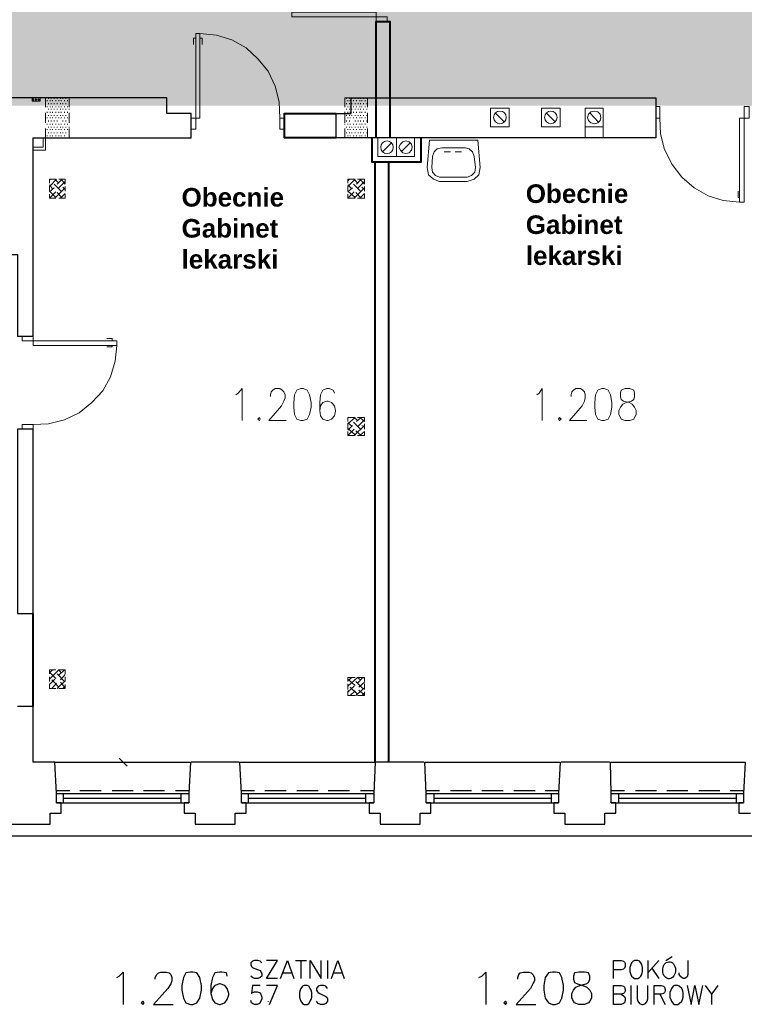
# Model space of a CAD drawing. Header units: millimetres. Extents: x 1 to 17496, y 1 to 30809.
# Tile 112 of 256: x 2288 to 3068, y 20477 to 21536. Entities that reach past the tile are written whole.
import ezdxf

# ---------------------------------------------------------------- set-up
doc = ezdxf.new("R2010")
doc.units = ezdxf.units.MM
doc.linetypes.add('CENTER', pattern=[2, 1.25, -0.25, 0.25, -0.25])
doc.layers.add('0_Przyz_opisy pom', color=255, linetype='CENTER', lineweight=40)
doc.layers.add('N_SSP_ewakuacja', color=4, linetype='CENTER', lineweight=40)
doc.layers.add('Opisy', color=255, linetype='Continuous')
doc.layers.add('PDF _Geometria', color=7, linetype='Continuous')
doc.styles.add('arial', font='arialbd.ttf')

msp = doc.modelspace()

# ---------------------------------------------------------------- hatches: boundary and pattern name
at = {"layer": 'N_SSP_ewakuacja', "lineweight": 60, "transparency": 33554457}
h = msp.add_hatch(color=51, dxfattribs=at)
h.dxf.hatch_style = 1
h.paths.add_polyline_path([(4421.7, 21117), (4421.7, 21257.8), (4421.7, 21594.8), (3927.7, 21594.8), (3927.7, 21735.7), (3650.2, 21735.7), (3650.2, 21784.9), (3687.7, 21784.9), (3687.7, 21884.1), (3506, 21884.1), (3506, 21741.5), (2204.8, 21741.5), (2204.8, 21874.1), (2030.6, 21874.1), (2027.5, 21851.1), (2027.5, 21324), (2247.3, 21324), (2247.3, 21443.5), (4187, 21443.5), (4187, 21191.7), (4257.4, 21191.7), (4257.4, 20944.2), (4370.5, 20944.2), (4370.5, 21117)])

# ---------------------------------------------------------------- linework, layer by layer
at = {"layer": 'Opisy', "lineweight": 25}
for points in [[(2548.7, 20522), (2547, 20523.7), (2544.5, 20524.5), (2541.1, 20524.5), (2538.6, 20523.7), (2536.9, 20522), (2536.9, 20520.3), (2537.8, 20517.8), (2538.6, 20516.9), (2540.3, 20516.1), (2545.4, 20514.4), (2547, 20513.5), (2547.9, 20512.7), (2548.7, 20510.2), (2548.7, 20507.6), (2547, 20506), (2544.5, 20505.1), (2541.1, 20505.1), (2538.6, 20506), (2536.9, 20507.6)], [(2565.6, 20505.1), (2553.8, 20505.1), (2565.6, 20524.5), (2553.8, 20524.5)], [(2568.9, 20505.1), (2576.5, 20524.5), (2583.3, 20505.1)], [(2584.9, 20524.5), (2596.7, 20524.5)], [(2590.8, 20524.5), (2590.8, 20505.1)], [(2600.9, 20505.1), (2600.9, 20524.5), (2612.7, 20505.1), (2612.7, 20524.5)], [(2619.5, 20524.5), (2619.5, 20505.1)], [(2623.7, 20505.1), (2630.4, 20524.5), (2637.2, 20505.1)], [(2926.9, 20505.1), (2926.9, 20524.5), (2935.3, 20524.5), (2937.8, 20523.7), (2938.7, 20522.8), (2939.5, 20521.1), (2939.5, 20517.8), (2938.7, 20516.1), (2937.8, 20515.2), (2935.3, 20514.4), (2926.9, 20514.4)], [(2963.9, 20524.5), (2963.9, 20505.1)], [(2975.7, 20524.5), (2963.9, 20511)], [(2983.3, 20524.5), (2990.1, 20528.7)], [(3006.9, 20524.5), (3006.9, 20509.3), (3006.1, 20506.8), (3005.2, 20506), (3003.5, 20505.1), (3001.8, 20505.1), (3000.2, 20506), (2999.3, 20506.8), (2997.6, 20509.3), (2997.6, 20511)], [(2968.2, 20516.1), (2975.7, 20505.1)], [(2392.9, 20506), (2395.4, 20507.6), (2399.7, 20511.9), (2399.7, 20477.3)], [(2434.2, 20504.3), (2434.2, 20506), (2435.9, 20509.3), (2437.6, 20511), (2440.1, 20511.9), (2446, 20511.9), (2449.3, 20511), (2451, 20509.3), (2451.9, 20506), (2451.9, 20502.6), (2451, 20499.2), (2447.7, 20494.2), (2432.5, 20477.3), (2453.6, 20477.3)], [(2511.7, 20507.6), (2510.8, 20511), (2505.8, 20511.9), (2503.2, 20511.9), (2498.2, 20511), (2495.7, 20506), (2494, 20497.5), (2494, 20489.1), (2495.7, 20482.4), (2498.2, 20479), (2503.2, 20477.3), (2504.1, 20477.3), (2509.1, 20479), (2511.7, 20482.4), (2513.4, 20487.4), (2513.4, 20489.1), (2511.7, 20494.2), (2509.1, 20497.5), (2504.1, 20499.2), (2503.2, 20499.2), (2498.2, 20497.5), (2495.7, 20494.2), (2494, 20489.1)], [(2571.5, 20511), (2580.7, 20511)], [(2626.2, 20511), (2634.6, 20511)], [(2782, 20506), (2785.4, 20507.6), (2789.6, 20511.9), (2789.6, 20477.3)], [(2824.1, 20504.3), (2824.1, 20506), (2825, 20509.3), (2826.7, 20511), (2830, 20511.9), (2835.9, 20511.9), (2838.5, 20511), (2840.1, 20509.3), (2841.8, 20506), (2841.8, 20502.6), (2840.1, 20499.2), (2837.6, 20494.2), (2822.4, 20477.3), (2843.5, 20477.3)], [(2547, 20497.5), (2538.6, 20497.5), (2537.8, 20489.1), (2538.6, 20490), (2541.1, 20490.8), (2543.7, 20490.8), (2546.2, 20490), (2547.9, 20488.3), (2548.7, 20484.9), (2548.7, 20483.2), (2547.9, 20480.7), (2546.2, 20478.2), (2543.7, 20477.3), (2541.1, 20477.3), (2538.6, 20478.2), (2537.8, 20479), (2536.9, 20481.5)], [(2557.1, 20477.3), (2565.6, 20497.5), (2553.8, 20497.5)], [(2619.5, 20494.2), (2617.8, 20496.7), (2615.3, 20497.5), (2611.9, 20497.5), (2609.4, 20496.7), (2607.7, 20494.2), (2607.7, 20492.5), (2608.5, 20490.8), (2609.4, 20490), (2611.1, 20489.1), (2616.1, 20486.6), (2617.8, 20485.8), (2618.6, 20484.9), (2619.5, 20483.2), (2619.5, 20480.7), (2617.8, 20478.2), (2615.3, 20477.3), (2611.9, 20477.3), (2609.4, 20478.2), (2607.7, 20480.7)], [(2935.3, 20488.3), (2937.8, 20486.6), (2938.7, 20485.8), (2939.5, 20484.1), (2939.5, 20481.5), (2938.7, 20479), (2937.8, 20478.2), (2935.3, 20477.3), (2926.9, 20477.3), (2926.9, 20497.5), (2935.3, 20497.5), (2937.8, 20496.7), (2938.7, 20495.9), (2939.5, 20493.3), (2939.5, 20491.6), (2938.7, 20490), (2937.8, 20489.1), (2935.3, 20488.3), (2926.9, 20488.3)], [(2945.4, 20497.5), (2945.4, 20477.3)], [(2952.2, 20497.5), (2952.2, 20483.2), (2953, 20480.7), (2954.7, 20478.2), (2957.2, 20477.3), (2958.9, 20477.3), (2961.4, 20478.2), (2963.1, 20480.7), (2963.9, 20483.2), (2963.9, 20497.5)], [(2970.7, 20477.3), (2970.7, 20497.5), (2978.3, 20497.5), (2980.8, 20496.7), (2981.6, 20495.9), (2982.5, 20493.3), (2982.5, 20491.6), (2981.6, 20490), (2980.8, 20489.1), (2978.3, 20488.3), (2970.7, 20488.3)], [(3006.1, 20497.5), (3010.3, 20477.3), (3014.5, 20497.5), (3018.7, 20477.3), (3022.9, 20497.5)], [(3025.4, 20497.5), (3032.2, 20488.3), (3032.2, 20477.3)], [(3038.9, 20497.5), (3032.2, 20488.3)], [(2976.6, 20488.3), (2982.5, 20477.3)]]:
    msp.add_lwpolyline(points, dxfattribs=at)
for points in [[(2949.6, 20524.5), (2947.9, 20523.7), (2946.3, 20522), (2945.4, 20520.3), (2944.6, 20516.9), (2944.6, 20512.7), (2945.4, 20509.3), (2946.3, 20507.6), (2947.9, 20506), (2949.6, 20505.1), (2953, 20505.1), (2954.7, 20506), (2956.4, 20507.6), (2957.2, 20509.3), (2958, 20512.7), (2958, 20516.9), (2957.2, 20520.3), (2956.4, 20522), (2954.7, 20523.7), (2953, 20524.5)], [(2472.1, 20511.9), (2467, 20511), (2464.5, 20506), (2462.8, 20497.5), (2462.8, 20492.5), (2464.5, 20484.1), (2467, 20479), (2472.1, 20477.3), (2474.6, 20477.3), (2478.8, 20479), (2482.2, 20484.1), (2483.9, 20492.5), (2483.9, 20497.5), (2482.2, 20506), (2478.8, 20511), (2474.6, 20511.9)], [(2861.2, 20511.9), (2857, 20511), (2853.6, 20506), (2851.9, 20497.5), (2851.9, 20492.5), (2853.6, 20484.1), (2857, 20479), (2861.2, 20477.3), (2864.6, 20477.3), (2868.8, 20479), (2871.3, 20484.1), (2873, 20492.5), (2873, 20497.5), (2871.3, 20506), (2868.8, 20511), (2864.6, 20511.9)], [(2889.8, 20511.9), (2884.8, 20511), (2883.9, 20507.6), (2883.9, 20504.3), (2884.8, 20500.9), (2888.1, 20499.2), (2894, 20497.5), (2898.2, 20495.9), (2901.6, 20492.5), (2903.3, 20489.1), (2903.3, 20484.1), (2901.6, 20480.7), (2899.9, 20479), (2895.7, 20477.3), (2889.8, 20477.3), (2884.8, 20479), (2883.9, 20480.7), (2882.2, 20484.1), (2882.2, 20489.1), (2883.9, 20492.5), (2886.5, 20495.9), (2890.7, 20497.5), (2897.4, 20499.2), (2899.9, 20500.9), (2901.6, 20504.3), (2901.6, 20507.6), (2899.9, 20511), (2895.7, 20511.9)], [(2594.2, 20497.5), (2592.5, 20496.7), (2590.8, 20494.2), (2590, 20492.5), (2589.2, 20490), (2589.2, 20484.9), (2590, 20482.4), (2590.8, 20480.7), (2592.5, 20478.2), (2594.2, 20477.3), (2597.6, 20477.3), (2599.3, 20478.2), (2600.9, 20480.7), (2601.8, 20482.4), (2602.6, 20484.9), (2602.6, 20490), (2601.8, 20492.5), (2600.9, 20494.2), (2599.3, 20496.7), (2597.6, 20497.5)], [(2992.6, 20497.5), (2990.9, 20496.7), (2989.2, 20494.2), (2988.4, 20492.5), (2987.5, 20490), (2987.5, 20484.9), (2988.4, 20482.4), (2989.2, 20480.7), (2990.9, 20478.2), (2992.6, 20477.3), (2995.9, 20477.3), (2997.6, 20478.2), (3000.2, 20480.7), (3001, 20482.4), (3001.8, 20484.9), (3001.8, 20490), (3001, 20492.5), (3000.2, 20494.2), (2997.6, 20496.7), (2995.9, 20497.5)], [(2420.7, 20480.7), (2419, 20479), (2420.7, 20477.3), (2422.4, 20479)], [(2810.7, 20480.7), (2809, 20479), (2810.7, 20477.3), (2812.3, 20479)]]:
    msp.add_lwpolyline(points, close=True, dxfattribs=at)
at = {"layer": 'Opisy', "lineweight": 18}
msp.add_lwpolyline([(2555.5, 20479.9), (2555.5, 20480.7)], dxfattribs=at)
at = {"layer": 'Opisy', "lineweight": 25}
msp.add_ellipse((2986.7, 20513.9), major_axis=(0, 9.14), ratio=0.758288, start_param=0.245613, end_param=6.528798, dxfattribs=at)
at = {"layer": 'PDF _Geometria', "lineweight": 18}
for points in [[(2581, 21544), (2671.9, 21544), (2671.9, 21533.9), (2683.7, 21533.9), (2683.7, 21539), (2581, 21539)], [(2482.2, 21520.8), (2482.2, 21429.9), (2472.9, 21429.9), (2472.9, 21418.1), (2478, 21418.1), (2478, 21520.8)], [(2814.9, 21420.6), (2814.9, 21440.8), (2794.7, 21440.8), (2794.7, 21420.6)], [(2869.6, 21420.6), (2869.6, 21440.8), (2849.4, 21440.8), (2849.4, 21420.6)], [(2915.9, 21420.6), (2915.9, 21440.8), (2896.6, 21440.8), (2896.6, 21420.6)], [(2906.7, 21437.5), (2902.5, 21436.6), (2899.9, 21434.1), (2899.1, 21430.7), (2899.9, 21427.4), (2902.5, 21424.8), (2906.7, 21424), (2910, 21424.8), (2912.6, 21427.4), (2913.4, 21430.7), (2912.6, 21434.1), (2910, 21436.6)], [(2976.6, 21429.9), (2976.6, 21442.5), (2972.4, 21442.5), (2972.4, 21429.9)], [(3062.5, 21339.8), (3062.5, 21429.9), (3072.6, 21429.9), (3072.6, 21442.5), (3067.5, 21442.5), (3067.5, 21339.8)], [(2573.2, 21418.1), (2573.2, 21429.9), (2568.1, 21429.9), (2568.1, 21418.1)], [(2693.6, 21388.6), (2693.6, 21408.8), (2673.4, 21408.8), (2673.4, 21388.6)], [(2713, 21388.6), (2713, 21408.8), (2693.6, 21408.8), (2693.6, 21388.6)], [(2710.4, 21398.7), (2709.6, 21402.1), (2707.1, 21404.6), (2703.7, 21405.5), (2700.3, 21404.6), (2697.8, 21402.1), (2696.1, 21398.7), (2697.8, 21395.4), (2700.3, 21392.8), (2703.7, 21392), (2707.1, 21392.8), (2709.6, 21395.4)], [(2781.2, 21406.3), (2783.7, 21376.8), (2782, 21369.2), (2777, 21364.2), (2769.4, 21361.7), (2739.9, 21361.7), (2733.2, 21364.2), (2728.1, 21369.2), (2726.4, 21376.8), (2729, 21406.3)], [(2767.7, 21397.9), (2742.4, 21397.9), (2737.4, 21397), (2734, 21393.7), (2732.3, 21388.6), (2731.5, 21376.8), (2732.3, 21371.8), (2735.7, 21368.4), (2739.9, 21366.7), (2769.4, 21366.7), (2774.4, 21368.4), (2777.8, 21371.8), (2778.7, 21376.8), (2777, 21388.6), (2775.3, 21393.7), (2771.9, 21397)], [(2392.9, 21185.6), (2302.8, 21185.6), (2302.8, 21195.7), (2291, 21195.7), (2291, 21190.7), (2392.9, 21190.7)], [(2590.8, 21139.3), (2586.6, 21137.6), (2584.1, 21132.6), (2583.3, 21124.2), (2583.3, 21119.1), (2584.1, 21111.5), (2586.6, 21106.5), (2590.8, 21104.8), (2593.4, 21104.8), (2597.6, 21106.5), (2600.1, 21111.5), (2601.8, 21119.1), (2601.8, 21124.2), (2600.1, 21132.6), (2597.6, 21137.6), (2593.4, 21139.3)], [(2914.3, 21139.3), (2910, 21137.6), (2907.5, 21132.6), (2906.7, 21124.2), (2906.7, 21119.1), (2907.5, 21111.5), (2910, 21106.5), (2914.3, 21104.8), (2916.8, 21104.8), (2921, 21106.5), (2923.5, 21111.5), (2925.2, 21119.1), (2925.2, 21124.2), (2923.5, 21132.6), (2921, 21137.6), (2916.8, 21139.3)], [(2939.5, 21139.3), (2935.3, 21137.6), (2934.5, 21134.3), (2934.5, 21130.9), (2935.3, 21127.5), (2937.8, 21125.8), (2943.7, 21124.2), (2947.1, 21122.5), (2949.6, 21119.1), (2951.3, 21115.7), (2951.3, 21111.5), (2949.6, 21108.2), (2948.8, 21106.5), (2944.6, 21104.8), (2939.5, 21104.8), (2935.3, 21106.5), (2934.5, 21108.2), (2932.8, 21111.5), (2932.8, 21115.7), (2934.5, 21119.1), (2937, 21122.5), (2940.4, 21124.2), (2946.3, 21125.8), (2948.8, 21127.5), (2949.6, 21130.9), (2949.6, 21134.3), (2948.8, 21137.6), (2944.6, 21139.3)], [(2546.2, 21108.2), (2544.5, 21106.5), (2546.2, 21104.8), (2547, 21106.5)], [(2868.8, 21108.2), (2867.9, 21106.5), (2868.8, 21104.8), (2870.5, 21106.5)], [(2302.8, 21095.5), (2302.8, 21100.6), (2291, 21100.6), (2291, 21095.5)], [(2670.8, 20963.3), (2670.8, 20945.6)], [(2685.2, 20945.6), (2685.2, 20963.3)]]:
    msp.add_lwpolyline(points, close=True, dxfattribs=at)
at = {"layer": 'PDF _Geometria', "lineweight": 40}
for points in [[(2671.9, 21409), (2671.9, 21533.9), (2686.3, 21533.9), (2686.3, 21409)], [(2628.7, 21408.8), (2573.2, 21408.8), (2573.2, 21434.9), (2628.7, 21434.9)], [(2719.7, 21408.8), (2719.7, 21382.7), (2667.5, 21382.7), (2667.5, 21408.8)], [(2670.8, 20737.6), (2670.8, 21382.7)], [(2685.2, 20737.6), (2685.2, 21382.7)], [(2302.8, 20797.4), (2302.8, 20897.6)]]:
    msp.add_lwpolyline(points, dxfattribs=at)
at = {"layer": 'PDF _Geometria', "lineweight": 18}
for points in [[(2568.1, 21429.9), (2567.3, 21447.6), (2563, 21464.4), (2555.5, 21480.4), (2544.5, 21493.9), (2531.9, 21505.7), (2516.7, 21514.1), (2499.9, 21519.2), (2482.2, 21520.8)], [(2478, 21515.8), (2475.5, 21515.8), (2475.5, 21509.1)], [(2482.2, 21515.8), (2484.7, 21515.8), (2484.7, 21509.1)], [(2302, 21451.8), (2302, 21448.4), (2310.4, 21448.4), (2310.4, 21451.8)], [(2326.4, 21451.8), (2316.3, 21451.8), (2316.3, 21441.7)], [(2318, 21448.4), (2318, 21449.3)], [(2319.6, 21450.9), (2319.6, 21451.8)], [(2319.6, 21445), (2319.6, 21445.9)], [(2321.3, 21448.4), (2321.3, 21449.3)], [(2322.2, 21450.9), (2322.2, 21451.8)], [(2322.2, 21445), (2322.2, 21445.9)], [(2323.9, 21448.4), (2323.9, 21449.3)], [(2325.5, 21450.9), (2325.5, 21451.8)], [(2325.5, 21445), (2325.5, 21445.9)], [(2327.2, 21448.4), (2327.2, 21449.3)], [(2328.9, 21450.9), (2328.9, 21451.8)], [(2328.9, 21445), (2328.9, 21445.9)], [(2330.6, 21448.4), (2330.6, 21449.3)], [(2341.5, 21441.7), (2341.5, 21451.8), (2331.4, 21451.8)], [(2332.3, 21450.9), (2332.3, 21451.8)], [(2332.3, 21445), (2332.3, 21445.9)], [(2333.1, 21448.4), (2333.1, 21449.3)], [(2334.8, 21450.9), (2334.8, 21451.8)], [(2334.8, 21445), (2334.8, 21445.9)], [(2336.5, 21448.4), (2336.5, 21449.3)], [(2338.2, 21450.9), (2338.2, 21451.8)], [(2338.2, 21445), (2338.2, 21445.9)], [(2339.9, 21448.4), (2339.9, 21449.3)], [(2341.5, 21450.9), (2341.5, 21451.8)], [(2341.5, 21445), (2341.5, 21445.9)], [(2647.3, 21451.8), (2638, 21451.8), (2638, 21441.7), (2638, 21442.5)], [(2638, 21448.4), (2638, 21449.3)], [(2639.7, 21450.9), (2639.7, 21451.8)], [(2639.7, 21445), (2639.7, 21445.9)], [(2641.4, 21448.4), (2641.4, 21449.3)], [(2642.2, 21451.8), (2644.7, 21451.8)], [(2643.1, 21450.9), (2643.1, 21451.8)], [(2643.1, 21445), (2643.1, 21445.9)], [(2643.9, 21448.4), (2643.9, 21449.3)], [(2645.6, 21450.9), (2645.6, 21451.8)], [(2645.6, 21445), (2645.6, 21445.9)], [(2647.3, 21448.4), (2647.3, 21449.3)], [(2649, 21450.9), (2649, 21451.8)], [(2649, 21445), (2649, 21445.9)], [(2650.6, 21448.4), (2650.6, 21449.3)], [(2652.3, 21450.9), (2652.3, 21451.8)], [(2652.3, 21445), (2652.3, 21445.9)], [(2662.4, 21441.7), (2662.4, 21451.8), (2653.2, 21451.8)], [(2654, 21448.4), (2654, 21449.3)], [(2654.8, 21450.9), (2654.8, 21451.8)], [(2654.8, 21445), (2654.8, 21445.9)], [(2656.5, 21448.4), (2656.5, 21449.3)], [(2658.2, 21450.9), (2658.2, 21451.8)], [(2658.2, 21445), (2658.2, 21445.9)], [(2659.9, 21448.4), (2659.9, 21449.3)], [(2661.6, 21450.9), (2661.6, 21451.8)], [(2661.6, 21445), (2661.6, 21445.9)], [(2316.3, 21435.8), (2316.3, 21424.8)], [(2318, 21441.7), (2318, 21442.5)], [(2318, 21435.8), (2318, 21436.6)], [(2319.6, 21439.1), (2319.6, 21440)], [(2321.3, 21441.7), (2321.3, 21442.5)], [(2321.3, 21435.8), (2321.3, 21436.6)], [(2322.2, 21439.1), (2322.2, 21440)], [(2323.9, 21441.7), (2323.9, 21442.5)], [(2323.9, 21435.8), (2323.9, 21436.6)], [(2325.5, 21439.1), (2325.5, 21440)], [(2327.2, 21441.7), (2327.2, 21442.5)], [(2327.2, 21435.8), (2327.2, 21436.6)], [(2328.9, 21439.1), (2328.9, 21440)], [(2330.6, 21441.7), (2330.6, 21442.5)], [(2330.6, 21435.8), (2330.6, 21436.6)], [(2332.3, 21439.1), (2332.3, 21440)], [(2333.1, 21441.7), (2333.1, 21442.5)], [(2333.1, 21435.8), (2333.1, 21436.6)], [(2334.8, 21439.1), (2334.8, 21440)], [(2336.5, 21441.7), (2336.5, 21442.5)], [(2336.5, 21435.8), (2336.5, 21436.6)], [(2338.2, 21439.1), (2338.2, 21440)], [(2339.9, 21441.7), (2339.9, 21442.5)], [(2339.9, 21435.8), (2339.9, 21436.6)], [(2341.5, 21439.1), (2341.5, 21440)], [(2341.5, 21424.8), (2341.5, 21435.8)], [(2638, 21436.6), (2638, 21435.8), (2638, 21424.8)], [(2639.7, 21439.1), (2639.7, 21440)], [(2641.4, 21441.7), (2641.4, 21442.5)], [(2641.4, 21435.8), (2641.4, 21436.6)], [(2643.1, 21439.1), (2643.1, 21440)], [(2643.9, 21441.7), (2643.9, 21442.5)], [(2643.9, 21435.8), (2643.9, 21436.6)], [(2645.6, 21439.1), (2645.6, 21440)], [(2647.3, 21441.7), (2647.3, 21442.5)], [(2647.3, 21435.8), (2647.3, 21436.6)], [(2649, 21439.1), (2649, 21440)], [(2650.6, 21441.7), (2650.6, 21442.5)], [(2650.6, 21435.8), (2650.6, 21436.6)], [(2652.3, 21439.1), (2652.3, 21440)], [(2654, 21441.7), (2654, 21442.5)], [(2654, 21435.8), (2654, 21436.6)], [(2654.8, 21439.1), (2654.8, 21440)], [(2656.5, 21441.7), (2656.5, 21442.5)], [(2656.5, 21435.8), (2656.5, 21436.6)], [(2658.2, 21439.1), (2658.2, 21440)], [(2659.9, 21441.7), (2659.9, 21442.5)], [(2659.9, 21435.8), (2659.9, 21436.6)], [(2661.6, 21439.1), (2661.6, 21440)], [(2662.4, 21424.8), (2662.4, 21435.8)], [(2799.7, 21435.8), (2809.8, 21425.7)], [(2854.5, 21435.8), (2864.6, 21425.7)], [(2910.9, 21425.7), (2901.6, 21435.8)], [(2972.4, 21436.6), (2972.4, 21437.5)], [(2318, 21429.9), (2318, 21430.7)], [(2318, 21423.1), (2318, 21424)], [(2319.6, 21432.4), (2319.6, 21433.3)], [(2319.6, 21426.5), (2319.6, 21427.4)], [(2321.3, 21429.9), (2321.3, 21430.7)], [(2321.3, 21423.1), (2321.3, 21424)], [(2322.2, 21432.4), (2322.2, 21433.3)], [(2322.2, 21426.5), (2322.2, 21427.4)], [(2323.9, 21429.9), (2323.9, 21430.7)], [(2323.9, 21423.1), (2323.9, 21424)], [(2325.5, 21432.4), (2325.5, 21433.3)], [(2325.5, 21426.5), (2325.5, 21427.4)], [(2327.2, 21429.9), (2327.2, 21430.7)], [(2327.2, 21423.1), (2327.2, 21424)], [(2328.9, 21432.4), (2328.9, 21433.3)], [(2328.9, 21426.5), (2328.9, 21427.4)], [(2330.6, 21429.9), (2330.6, 21430.7)], [(2330.6, 21423.1), (2330.6, 21424)], [(2332.3, 21432.4), (2332.3, 21433.3)], [(2333.1, 21429.9), (2333.1, 21430.7)], [(2333.1, 21423.1), (2333.1, 21424)], [(2334.8, 21432.4), (2334.8, 21433.3)], [(2334.8, 21426.5), (2334.8, 21427.4)], [(2336.5, 21429.9), (2336.5, 21430.7)], [(2336.5, 21423.1), (2336.5, 21424)], [(2338.2, 21432.4), (2338.2, 21433.3)], [(2338.2, 21426.5), (2338.2, 21427.4)], [(2339.9, 21429.9), (2339.9, 21430.7)], [(2339.9, 21423.1), (2339.9, 21424)], [(2341.5, 21432.4), (2341.5, 21433.3)], [(2341.5, 21426.5), (2341.5, 21427.4)], [(2638, 21429.9), (2638, 21430.7)], [(2638, 21423.1), (2638, 21424)], [(2639.7, 21432.4), (2639.7, 21433.3)], [(2639.7, 21426.5), (2639.7, 21427.4)], [(2641.4, 21429.9), (2641.4, 21430.7)], [(2641.4, 21423.1), (2641.4, 21424)], [(2643.1, 21432.4), (2643.1, 21433.3)], [(2643.1, 21426.5), (2643.1, 21427.4)], [(2643.9, 21429.9), (2643.9, 21430.7)], [(2643.9, 21423.1), (2643.9, 21424)], [(2645.6, 21432.4), (2645.6, 21433.3)], [(2647.3, 21429.9), (2647.3, 21430.7)], [(2647.3, 21423.1), (2647.3, 21424)], [(2649, 21432.4), (2649, 21433.3)], [(2649, 21426.5), (2649, 21427.4)], [(2650.6, 21429.9), (2650.6, 21430.7)], [(2650.6, 21423.1), (2650.6, 21424)], [(2652.3, 21432.4), (2652.3, 21433.3)], [(2652.3, 21426.5), (2652.3, 21427.4)], [(2654, 21429.9), (2654, 21430.7)], [(2654, 21423.1), (2654, 21424)], [(2654.8, 21432.4), (2654.8, 21433.3)], [(2654.8, 21426.5), (2654.8, 21427.4)], [(2656.5, 21429.9), (2656.5, 21430.7)], [(2656.5, 21423.1), (2656.5, 21424)], [(2658.2, 21432.4), (2658.2, 21433.3)], [(2658.2, 21426.5), (2658.2, 21427.4)], [(2659.9, 21429.9), (2659.9, 21430.7)], [(2659.9, 21423.1), (2659.9, 21424)], [(2661.6, 21432.4), (2661.6, 21433.3)], [(2661.6, 21426.5), (2661.6, 21427.4)], [(2972.4, 21433.3), (2972.4, 21434.1)], [(2976.6, 21429.9), (2977.4, 21413), (2981.6, 21396.2), (2990.1, 21380.2), (3000.2, 21366.7), (3013.6, 21354.9), (3028.8, 21346.5), (3044.8, 21341.5), (3062.5, 21339.8)], [(2316.3, 21418.9), (2316.3, 21408.8), (2326.4, 21408.8)], [(2318, 21417.3), (2318, 21418.1)], [(2319.6, 21419.8), (2319.6, 21420.6)], [(2319.6, 21413.9), (2319.6, 21414.7)], [(2321.3, 21417.3), (2321.3, 21418.1)], [(2322.2, 21419.8), (2322.2, 21420.6)], [(2322.2, 21413.9), (2322.2, 21414.7)], [(2323.9, 21417.3), (2323.9, 21418.1)], [(2325.5, 21419.8), (2325.5, 21420.6)], [(2325.5, 21413.9), (2325.5, 21414.7)], [(2327.2, 21417.3), (2327.2, 21418.1)], [(2328.9, 21419.8), (2328.9, 21420.6)], [(2328.9, 21413.9), (2328.9, 21414.7)], [(2330.6, 21417.3), (2330.6, 21418.1)], [(2331.4, 21408.8), (2341.5, 21408.8), (2341.5, 21418.9)], [(2332.3, 21419.8), (2332.3, 21420.6)], [(2332.3, 21413.9), (2332.3, 21414.7)], [(2333.1, 21417.3), (2333.1, 21418.1)], [(2334.8, 21419.8), (2334.8, 21420.6)], [(2334.8, 21413.9), (2334.8, 21414.7)], [(2336.5, 21417.3), (2336.5, 21418.1)], [(2338.2, 21419.8), (2338.2, 21420.6)], [(2338.2, 21413.9), (2338.2, 21414.7)], [(2339.9, 21417.3), (2339.9, 21418.1)], [(2341.5, 21419.8), (2341.5, 21420.6)], [(2341.5, 21413.9), (2341.5, 21414.7)], [(2638, 21418.9), (2638, 21408.8), (2647.3, 21408.8)], [(2638, 21417.3), (2638, 21418.1)], [(2639.7, 21419.8), (2639.7, 21420.6)], [(2639.7, 21413.9), (2639.7, 21414.7)], [(2641.4, 21417.3), (2641.4, 21418.1)], [(2643.1, 21419.8), (2643.1, 21420.6)], [(2643.1, 21413.9), (2643.1, 21414.7)], [(2643.9, 21417.3), (2643.9, 21418.1)], [(2645.6, 21419.8), (2645.6, 21420.6)], [(2645.6, 21413.9), (2645.6, 21414.7)], [(2647.3, 21417.3), (2647.3, 21418.1)], [(2649, 21419.8), (2649, 21420.6)], [(2649, 21413.9), (2649, 21414.7)], [(2650.6, 21417.3), (2650.6, 21418.1)], [(2652.3, 21419.8), (2652.3, 21420.6)], [(2652.3, 21413.9), (2652.3, 21414.7)], [(2653.2, 21408.8), (2662.4, 21408.8), (2662.4, 21418.9)], [(2654, 21417.3), (2654, 21418.1)], [(2654.8, 21419.8), (2654.8, 21420.6)], [(2654.8, 21413.9), (2654.8, 21414.7)], [(2656.5, 21417.3), (2656.5, 21418.1)], [(2658.2, 21419.8), (2658.2, 21420.6)], [(2658.2, 21413.9), (2658.2, 21414.7)], [(2659.9, 21417.3), (2659.9, 21418.1)], [(2661.6, 21419.8), (2661.6, 21420.6)], [(2661.6, 21413.9), (2661.6, 21414.7)], [(2915.9, 21420.6), (2915.9, 21408.8), (2896.6, 21408.8), (2896.6, 21420.6)], [(2972.4, 21417.3), (2972.4, 21418.1)], [(2313.7, 21408.8), (2313.7, 21398.7), (2302.8, 21398.7)], [(2316.3, 21408.8), (2316.3, 21395.4), (2302.8, 21395.4)], [(2318, 21410.5), (2318, 21411.4)], [(2321.3, 21410.5), (2321.3, 21411.4)], [(2323.9, 21410.5), (2323.9, 21411.4)], [(2327.2, 21410.5), (2327.2, 21411.4)], [(2330.6, 21410.5), (2330.6, 21411.4)], [(2333.1, 21410.5), (2333.1, 21411.4)], [(2336.5, 21410.5), (2336.5, 21411.4)], [(2408.1, 21408.8), (2390.4, 21408.8)], [(2641.4, 21410.5), (2641.4, 21411.4)], [(2643.9, 21410.5), (2643.9, 21411.4)], [(2647.3, 21410.5), (2647.3, 21411.4)], [(2650.6, 21410.5), (2650.6, 21411.4)], [(2654, 21410.5), (2654, 21411.4)], [(2656.5, 21410.5), (2656.5, 21411.4)], [(2659.9, 21410.5), (2659.9, 21411.4)], [(2678.4, 21393.7), (2688.5, 21403.8)], [(2698.6, 21393.7), (2708.7, 21403.8)], [(2302.8, 21392.8), (2302.8, 21381)], [(2745, 21393.7), (2751.7, 21393.7)], [(2763.5, 21393.7), (2756.8, 21393.7)], [(2670.8, 21380.2), (2670.8, 21368.4)], [(2327.2, 21364.2), (2320.5, 21364.2), (2320.5, 21360)], [(2328.1, 21364.2), (2320.5, 21356.6), (2320.5, 21351.6), (2327.2, 21344.8)], [(2320.5, 21362.5), (2321.3, 21364.2)], [(2321.3, 21363.3), (2320.5, 21364.2)], [(2330.6, 21360), (2326.4, 21364.2)], [(2328.9, 21359.1), (2334, 21364.2)], [(2337.3, 21360), (2337.3, 21364.2), (2330.6, 21364.2)], [(2330.6, 21354.9), (2337.3, 21361.7)], [(2337.3, 21359.1), (2333.1, 21364.2)], [(2641.4, 21362.5), (2643.1, 21364.2)], [(2649, 21344.8), (2641.4, 21351.6), (2641.4, 21356.6), (2649, 21364.2), (2641.4, 21364.2), (2641.4, 21360)], [(2642.2, 21363.3), (2641.4, 21364.2)], [(2651.5, 21360), (2648.1, 21364.2)], [(2650.6, 21359.1), (2655.7, 21364.2)], [(2659.1, 21360), (2659.1, 21364.2), (2651.5, 21364.2)], [(2652.3, 21354.9), (2659.1, 21361.7)], [(2659.1, 21359.1), (2654, 21364.2)], [(2323.9, 21354.1), (2320.5, 21358.3)], [(2320.5, 21350.7), (2325.5, 21354.9)], [(2320.5, 21344), (2327.2, 21350.7)], [(2333.1, 21351.6), (2325.5, 21359.1)], [(2326.4, 21344), (2337.3, 21354.9)], [(2334, 21344), (2328.9, 21349.9)], [(2337.3, 21353.2), (2334.8, 21355.8)], [(2337.3, 21351.6), (2337.3, 21356.6)], [(2645.6, 21354.1), (2641.4, 21358.3)], [(2641.4, 21350.7), (2646.4, 21354.9)], [(2641.4, 21344), (2648.1, 21350.7)], [(2654.8, 21351.6), (2647.3, 21359.1)], [(2648.1, 21344), (2659.1, 21354.9)], [(2655.7, 21344), (2649.8, 21349.9)], [(2659.1, 21353.2), (2656.5, 21355.8)], [(2659.1, 21351.6), (2659.1, 21356.6)], [(3062.5, 21344.8), (3060.8, 21344.8), (3060.8, 21351.6)], [(2320.5, 21348.2), (2320.5, 21344), (2327.2, 21344)], [(2330.6, 21344), (2337.3, 21344), (2337.3, 21348.2)], [(2332.3, 21344), (2337.3, 21349)], [(2641.4, 21348.2), (2641.4, 21344), (2649, 21344)], [(2651.5, 21344), (2659.1, 21344), (2659.1, 21348.2)], [(2654, 21344), (2659.1, 21349)], [(2387.9, 21190.7), (2387.9, 21193.2), (2382, 21193.2)], [(2302.8, 21100.6), (2319.6, 21101.4), (2336.5, 21105.6), (2352.5, 21113.2), (2366, 21124.2), (2377.8, 21136.8), (2386.2, 21152), (2391.2, 21168.8), (2392.9, 21185.6)], [(2387.9, 21185.6), (2387.9, 21184), (2382, 21184)], [(2520.9, 21132.6), (2523.5, 21134.3), (2527.7, 21139.3), (2527.7, 21104.8)], [(2558, 21130.9), (2558, 21132.6), (2558.8, 21135.9), (2560.5, 21137.6), (2563, 21139.3), (2568.1, 21139.3), (2570.6, 21137.6), (2572.3, 21135.9), (2574, 21132.6), (2574, 21129.2), (2572.3, 21125.8), (2569.8, 21120.8), (2556.3, 21104.8), (2574.8, 21104.8)], [(2627.1, 21134.3), (2625.4, 21137.6), (2621.2, 21139.3), (2618.6, 21139.3), (2614.4, 21137.6), (2611.9, 21132.6), (2611.1, 21124.2), (2611.1, 21115.7), (2611.9, 21109.8), (2614.4, 21106.5), (2618.6, 21104.8), (2620.3, 21104.8), (2623.7, 21106.5), (2627.1, 21109.8), (2627.9, 21114.9), (2627.9, 21115.7), (2627.1, 21120.8), (2623.7, 21124.2), (2620.3, 21125.8), (2618.6, 21125.8), (2614.4, 21124.2), (2611.9, 21120.8), (2611.1, 21115.7)], [(2844.3, 21132.6), (2846.9, 21134.3), (2850.2, 21139.3), (2850.2, 21104.8)], [(2881.4, 21130.9), (2881.4, 21132.6), (2882.2, 21135.9), (2883.9, 21137.6), (2886.5, 21139.3), (2891.5, 21139.3), (2894, 21137.6), (2895.7, 21135.9), (2896.6, 21132.6), (2896.6, 21129.2), (2895.7, 21125.8), (2893.2, 21120.8), (2879.7, 21104.8), (2898.2, 21104.8)], [(2641.4, 21107.3), (2643.1, 21108.2)], [(2641.4, 21095.5), (2641.4, 21101.4), (2649, 21108.2), (2641.4, 21108.2), (2641.4, 21103.9)], [(2642.2, 21108.2), (2641.4, 21108.2)], [(2651.5, 21104.8), (2648.1, 21108.2)], [(2650.6, 21103.9), (2655.7, 21108.2)], [(2651.5, 21108.2), (2659.1, 21108.2), (2659.1, 21103.9), (2654, 21108.2)], [(2645.6, 21098.9), (2641.4, 21102.3)], [(2641.4, 21094.7), (2646.4, 21099.7)], [(2649, 21089.6), (2641.4, 21096.4)], [(2654.8, 21095.5), (2647.3, 21103.1)], [(2648.1, 21088.8), (2659.1, 21099.7)], [(2652.3, 21098.9), (2659.1, 21105.6)], [(2659.1, 21098), (2656.5, 21099.7)], [(2659.1, 21095.5), (2659.1, 21101.4)], [(2641.4, 21088.8), (2648.1, 21095.5)], [(2641.4, 21093), (2641.4, 21088.8), (2649, 21088.8)], [(2655.7, 21088.8), (2649.8, 21093.8)], [(2654, 21088.8), (2659.1, 21093), (2659.1, 21088.8), (2651.5, 21088.8)], [(2302.8, 20963.3), (2302.8, 20945.6)], [(2320.5, 20833.6), (2323.9, 20837)], [(2320.5, 20826.9), (2330.6, 20837), (2333.1, 20833.6)], [(2327.2, 20837), (2320.5, 20837), (2320.5, 20832.7)], [(2327.2, 20827.7), (2320.5, 20834.4)], [(2336.5, 20824.3), (2328.9, 20832.7)], [(2330.6, 20831.1), (2336.5, 20837), (2337.3, 20836.1)], [(2337.3, 20832.7), (2337.3, 20837), (2330.6, 20837)], [(2332.3, 20826), (2337.3, 20831.9)], [(2320.5, 20829.4), (2320.5, 20824.3)], [(2327.2, 20816.7), (2320.5, 20816.7), (2320.5, 20821), (2326.4, 20826.9)], [(2321.3, 20821.8), (2320.5, 20821.8)], [(2330.6, 20818.4), (2323, 20826)], [(2323, 20816.7), (2328.1, 20822.6)], [(2328.9, 20816.7), (2337.3, 20825.2)], [(2330.6, 20816.7), (2337.3, 20816.7), (2337.3, 20821)], [(2337.3, 20817.6), (2332.3, 20823.5)], [(2337.3, 20824.3), (2337.3, 20829.4)], [(2659.1, 20824.3), (2659.1, 20828.5), (2651.5, 20828.5), (2641.4, 20819.3)], [(2649, 20828.5), (2641.4, 20828.5), (2641.4, 20824.3)], [(2641.4, 20825.2), (2645.6, 20828.5)], [(2649, 20820.1), (2641.4, 20826.9)], [(2641.4, 20821.8), (2641.4, 20815.9)], [(2657.4, 20816.7), (2649.8, 20824.3)], [(2651.5, 20822.6), (2657.4, 20828.5)], [(2654.8, 20826), (2651.5, 20828.5)], [(2653.2, 20818.4), (2659.1, 20823.5)], [(2659.1, 20827.7), (2658.2, 20828.5)], [(2659.1, 20815.9), (2659.1, 20821.8)], [(2334.8, 20816.7), (2337.3, 20819.3)], [(2648.1, 20819.3), (2641.4, 20813.4), (2641.4, 20809.2), (2649, 20809.2)], [(2642.2, 20813.4), (2641.4, 20814.2)], [(2651.5, 20810.8), (2643.9, 20818.4)], [(2643.9, 20809.2), (2649, 20814.2)], [(2649.8, 20809.2), (2659.1, 20817.6)], [(2651.5, 20809.2), (2659.1, 20809.2), (2659.1, 20813.4)], [(2659.1, 20810), (2653.2, 20815.1)], [(2656.5, 20809.2), (2659.1, 20811.7)], [(2390.4, 20737.6), (2408.1, 20737.6)], [(2395.4, 20741.8), (2403.9, 20733.4)]]:
    msp.add_lwpolyline(points, dxfattribs=at)
at = {"layer": 'PDF _Geometria', "lineweight": 25}
for points in [[(2302.8, 21195.7), (2302.8, 21408.8), (2472.9, 21408.8), (2472.9, 21434.9), (2446.8, 21434.9), (2446.8, 21451.8), (2254.8, 21451.8), (2250.6, 21325.4), (2163, 21325.4), (2163, 21283.3), (2286, 21283.3), (2286, 21195.7)], [(2628.7, 21408.8), (2628.7, 21434.9), (2644.7, 21434.9), (2644.7, 21451.8), (2972.4, 21451.8), (2972.4, 21408.8)], [(2302.8, 20897.6), (2302.8, 21095.5), (2286, 21095.5), (2286, 20897.6)]]:
    msp.add_lwpolyline(points, close=True, dxfattribs=at)
at = {"layer": 'PDF _Geometria', "lineweight": 9}
for points in [[(2302, 21449.3), (2302.8, 21450.1), (2302, 21450.1)], [(2303.6, 21450.9), (2302.8, 21450.1), (2302.8, 21450.9)], [(2302.8, 21449.3), (2303.6, 21449.3), (2303.6, 21450.1)], [(2306.2, 21450.9), (2306.2, 21450.1), (2305.3, 21450.9), (2305.3, 21450.1), (2305.3, 21449.3), (2306.2, 21449.3)], [(2307, 21449.3), (2306.2, 21450.1), (2307, 21450.1)], [(2307.9, 21449.3), (2308.7, 21450.1), (2307.9, 21450.1)], [(2309.5, 21450.9), (2308.7, 21450.1), (2308.7, 21450.9)], [(2308.7, 21449.3), (2309.5, 21449.3), (2309.5, 21450.1)]]:
    msp.add_lwpolyline(points, dxfattribs=at)
at = {"layer": 'PDF _Geometria', "lineweight": 25}
for points in [[(2628.7, 21408.8), (2628.7, 21434.9), (2644.7, 21434.9), (2644.7, 21451.8)], [(2326.4, 20737.6), (2302.8, 20737.6), (2302.8, 20797.4), (2286, 20797.4)], [(2278.4, 20671), (2299.4, 20671), (2321.3, 20671), (2321.3, 20682.8), (2333.1, 20682.8), (2333.1, 20693.8), (2328.1, 20693.8), (2328.1, 20703.9), (2326.4, 20737.6), (2472.1, 20737.6), (2470.4, 20703.9), (2470.4, 20693.8), (2465.3, 20693.8), (2465.3, 20682.8), (2477.1, 20682.8), (2477.1, 20671), (2498.2, 20671), (2520.1, 20671), (2520.1, 20682.8), (2531.9, 20682.8), (2531.9, 20693.8), (2526.8, 20693.8), (2526.8, 20703.9), (2525.1, 20737.6), (2670.8, 20737.6), (2669.2, 20703.9), (2669.2, 20693.8), (2664.1, 20693.8), (2664.1, 20682.8), (2675.9, 20682.8), (2675.9, 20671), (2697.8, 20671), (2718.9, 20671), (2718.9, 20682.8), (2730.6, 20682.8), (2730.6, 20693.8), (2725.6, 20693.8), (2725.6, 20703.9), (2723.9, 20737.6), (2869.6, 20737.6), (2867.9, 20703.9), (2867.9, 20693.8), (2862.9, 20693.8), (2862.9, 20682.8), (2874.7, 20682.8), (2874.7, 20671), (2896.6, 20671), (2917.6, 20671), (2917.6, 20682.8), (2929.4, 20682.8), (2929.4, 20693.8), (2924.4, 20693.8), (2924.4, 20703.9), (2923.5, 20737.6), (3068.4, 20737.6), (3066.7, 20703.9), (3066.7, 20693.8), (3061.6, 20693.8), (3061.6, 20682.8), (3074.3, 20682.8)], [(2524.3, 20737.6), (2472.9, 20737.6)], [(2723.1, 20737.6), (2671.7, 20737.6)], [(2922.7, 20737.6), (2870.5, 20737.6)], [(2328.1, 20707.3), (2342.4, 20707.3)], [(2353.3, 20707.3), (2376.1, 20707.3)], [(2387.9, 20707.3), (2410.6, 20707.3)], [(2421.6, 20707.3), (2444.3, 20707.3)], [(2456.1, 20707.3), (2470.4, 20707.3)], [(2526.8, 20707.3), (2541.1, 20707.3)], [(2552.1, 20707.3), (2574.8, 20707.3)], [(2586.6, 20707.3), (2609.4, 20707.3)], [(2620.3, 20707.3), (2643.1, 20707.3)], [(2654.8, 20707.3), (2669.2, 20707.3)], [(2725.6, 20707.3), (2739.9, 20707.3)], [(2751.7, 20707.3), (2774.4, 20707.3)], [(2785.4, 20707.3), (2808.1, 20707.3)], [(2819.9, 20707.3), (2842.7, 20707.3)], [(2853.6, 20707.3), (2867.9, 20707.3)], [(2924.4, 20707.3), (2938.7, 20707.3)], [(2950.5, 20707.3), (2973.2, 20707.3)], [(2984.2, 20707.3), (3006.9, 20707.3)], [(3018.7, 20707.3), (3041.4, 20707.3)], [(3052.4, 20707.3), (3067.5, 20707.3)], [(2328.1, 20703.9), (2470.4, 20703.9)], [(2328.1, 20693.8), (2470.4, 20693.8)], [(2335.6, 20693.8), (2335.6, 20703.9)], [(2335.6, 20698.8), (2462, 20698.8)], [(2462, 20693.8), (2462, 20703.9)], [(2526.8, 20703.9), (2669.2, 20703.9)], [(2526.8, 20693.8), (2669.2, 20693.8)], [(2534.4, 20693.8), (2534.4, 20703.9)], [(2534.4, 20698.8), (2660.7, 20698.8)], [(2660.7, 20693.8), (2660.7, 20703.9)], [(2725.6, 20703.9), (2867.9, 20703.9)], [(2725.6, 20693.8), (2867.9, 20693.8)], [(2734, 20693.8), (2734, 20703.9)], [(2734, 20698.8), (2860.3, 20698.8)], [(2860.3, 20693.8), (2860.3, 20703.9)], [(2924.4, 20703.9), (3066.7, 20703.9)], [(2924.4, 20693.8), (3066.7, 20693.8)], [(2932.8, 20693.8), (2932.8, 20703.9)], [(2932.8, 20698.8), (3059.1, 20698.8)], [(3059.1, 20693.8), (3059.1, 20703.9)], [(2100.7, 20658.4), (2299.4, 20658.4), (2498.2, 20658.4), (2697.8, 20658.4), (2896.6, 20658.4), (3095.3, 20658.4), (3294.1, 20658.4), (3492.9, 20658.4), (3692.5, 20658.4), (3891.2, 20658.4)]]:
    msp.add_lwpolyline(points, dxfattribs=at)
at = {"layer": 'PDF _Geometria', "lineweight": 18}
for centre in [(2804.8, 21430.8), (2859.5, 21430.8), (2683.4, 21398.7)]:
    msp.add_circle(centre, 6.77, dxfattribs=at)

# ---------------------------------------------------------------- texts
at = {"layer": '0_Przyz_opisy pom', "color": 7, "char_height": 20, "width": 295.809, "attachment_point": 1, "style": 'arial'}
for insert in [(2832.6, 21358.8), (2462.5, 21354.9)]:
    msp.add_mtext('Obecnie \\PGabinet\\Plekarski', dxfattribs=dict(at, insert=insert))

doc.saveas('drawing.dxf')
